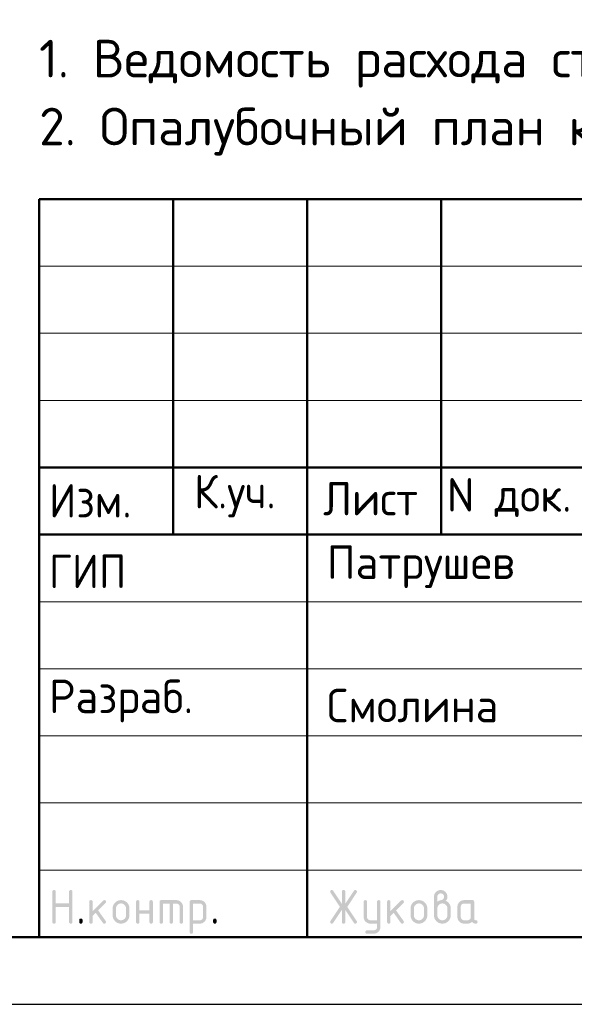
# Model space of a CAD drawing. Header units: millimetres. Extents: x 0 to 50400, y 0 to 35652.
# Tile 4 of 10: x 27426 to 32391, y 0 to 8804. Entities that reach past the tile are written whole.
import ezdxf

# ---------------------------------------------------------------- set-up
doc = ezdxf.new("R2010")
doc.units = ezdxf.units.MM
doc.layers.add('Standard', color=7, linetype='Continuous', lineweight=25)
doc.styles.add('ISOCPEUR', font='txt')

msp = doc.modelspace()

# ---------------------------------------------------------------- hatches: boundary and pattern name
at = {"layer": 'Standard', "linetype": 'Continuous', "lineweight": 25, "transparency": 33554687}
for points in [[(27718.9, 736.5), (27718.9, 1006.5), (27718.9, 1008.4), (27719.1, 1010.1), (27719.4, 1011.7), (27719.8, 1013.1), (27720.3, 1014.5), (27721, 1015.7), (27721.7, 1016.9), (27722.7, 1017.8), (27723.6, 1018.7), (27724.8, 1019.4), (27725.9, 1020.1), (27727.4, 1020.6), (27728.8, 1021.1), (27730.4, 1021.3), (27732, 1021.5), (27733.9, 1021.5), (27735.8, 1021.5), (27737.4, 1021.3), (27739.1, 1021.1), (27740.5, 1020.6), (27741.9, 1020.1), (27743.1, 1019.4), (27744.3, 1018.7), (27745.2, 1017.8), (27746.1, 1016.9), (27746.8, 1015.7), (27747.5, 1014.5), (27748, 1013.1), (27748.5, 1011.7), (27748.7, 1010.1), (27749, 1008.4), (27749, 1006.6), (27749, 901.6), (27868.6, 901.6), (27868.6, 1006.6), (27868.6, 1008.4), (27868.9, 1010.1), (27869.1, 1011.7), (27869.6, 1013.1), (27870, 1014.5), (27870.7, 1015.7), (27871.4, 1016.9), (27872.4, 1017.8), (27873.3, 1018.7), (27874.5, 1019.4), (27875.7, 1020.1), (27877.1, 1020.6), (27878.5, 1021.1), (27880.1, 1021.3), (27881.8, 1021.5), (27883.6, 1021.5), (27885.5, 1021.5), (27887.2, 1021.3), (27888.8, 1021.1), (27890.2, 1020.6), (27891.6, 1020.1), (27892.8, 1019.4), (27894, 1018.7), (27894.9, 1017.8), (27895.9, 1016.9), (27896.6, 1015.7), (27897.3, 1014.5), (27897.7, 1013.1), (27898.2, 1011.7), (27898.4, 1010.1), (27898.7, 1008.4), (27898.7, 1006.5), (27898.7, 736.5), (27898.7, 734.7), (27898.4, 733), (27898.2, 731.4), (27897.7, 730), (27897.3, 728.6), (27896.6, 727.4), (27895.9, 726.2), (27894.9, 725.3), (27894, 724.4), (27892.8, 723.7), (27891.6, 723), (27890.2, 722.5), (27888.8, 722), (27887.2, 721.8), (27885.5, 721.5), (27883.6, 721.5), (27881.8, 721.5), (27880.1, 721.8), (27878.5, 722), (27877.1, 722.5), (27875.7, 723), (27874.5, 723.7), (27873.3, 724.4), (27872.4, 725.3), (27871.4, 726.2), (27870.7, 727.4), (27870, 728.6), (27869.6, 730), (27869.1, 731.4), (27868.9, 733), (27868.6, 734.7), (27868.6, 736.5), (27868.6, 871.5), (27749, 871.5), (27749, 736.5), (27749, 734.7), (27748.7, 733), (27748.5, 731.4), (27748, 730), (27747.5, 728.6), (27746.8, 727.4), (27746.1, 726.2), (27745.2, 725.3), (27744.3, 724.4), (27743.1, 723.7), (27741.9, 723), (27740.5, 722.5), (27739.1, 722), (27737.4, 721.8), (27735.8, 721.5), (27733.9, 721.5), (27732, 721.5), (27730.4, 721.8), (27728.8, 722), (27727.4, 722.5), (27725.9, 723), (27724.8, 723.7), (27723.6, 724.4), (27722.7, 725.3), (27721.7, 726.2), (27721, 727.4), (27720.3, 728.6), (27719.8, 730), (27719.4, 731.4), (27719.1, 733), (27718.9, 734.7)], [(30310.2, 844.4), (30232.8, 728.1), (30231.7, 726.5), (30230.4, 725.2), (30229, 724), (30227.4, 723.2), (30225.8, 722.4), (30224, 721.9), (30222.1, 721.5), (30220, 721.5), (30218.2, 721.5), (30216.6, 721.8), (30215, 722), (30213.6, 722.5), (30212.2, 723), (30211, 723.8), (30209.9, 724.5), (30209, 725.5), (30208, 726.4), (30207.4, 727.7), (30206.7, 728.9), (30206.2, 730.4), (30205.7, 731.8), (30205.5, 733.5), (30205.3, 735.2), (30205.3, 737.2), (30205.3, 739.1), (30205.9, 741.1), (30206.5, 743), (30207.8, 744.9), (30292.1, 871.4), (30207.8, 997.9), (30206.5, 999.9), (30205.9, 1001.8), (30205.3, 1003.8), (30205.3, 1005.9), (30205.3, 1007.8), (30205.5, 1009.5), (30205.7, 1011.3), (30206.2, 1012.7), (30206.7, 1014.2), (30207.4, 1015.4), (30208.1, 1016.6), (30209, 1017.6), (30210, 1018.6), (30211.1, 1019.3), (30212.3, 1020.1), (30213.7, 1020.6), (30215.1, 1021), (30216.8, 1021.3), (30218.4, 1021.5), (30220.3, 1021.5), (30222.3, 1021.5), (30224, 1021.1), (30225.8, 1020.7), (30227.4, 1019.8), (30228.9, 1019), (30230.3, 1017.7), (30231.6, 1016.4), (30232.8, 1014.7), (30310.2, 898.7), (30310.2, 1006.5), (30310.2, 1008.4), (30310.5, 1010.1), (30310.7, 1011.7), (30311.2, 1013.1), (30311.7, 1014.5), (30312.4, 1015.7), (30313.1, 1016.9), (30314, 1017.8), (30314.9, 1018.7), (30316.1, 1019.4), (30317.3, 1020.1), (30318.7, 1020.6), (30320.1, 1021.1), (30321.8, 1021.3), (30323.4, 1021.5), (30325.3, 1021.5), (30327.2, 1021.5), (30328.8, 1021.3), (30330.4, 1021.1), (30331.8, 1020.6), (30333.3, 1020.1), (30334.4, 1019.4), (30335.6, 1018.7), (30336.5, 1017.8), (30337.5, 1016.9), (30338.2, 1015.7), (30338.9, 1014.5), (30339.4, 1013.1), (30339.8, 1011.7), (30340.1, 1010.1), (30340.3, 1008.4), (30340.3, 1006.5), (30340.3, 898.7), (30417.8, 1014.7), (30418.9, 1016.4), (30420.3, 1017.7), (30421.6, 1019), (30423.2, 1019.8), (30424.8, 1020.7), (30426.6, 1021.1), (30428.5, 1021.5), (30430.5, 1021.5), (30432, 1021.5), (30433.4, 1021.3), (30434.9, 1021), (30436.2, 1020.4), (30437.5, 1019.8), (30438.7, 1019), (30439.9, 1018.1), (30441, 1017), (30442, 1015.9), (30442.8, 1014.6), (30443.6, 1013.4), (30444.2, 1012.1), (30444.7, 1010.7), (30445, 1009.3), (30445.3, 1007.9), (30445.3, 1006.3), (30445.3, 1004.1), (30444.6, 1002), (30444, 999.9), (30442.8, 997.9), (30358.5, 871.4), (30442.8, 744.9), (30444, 743), (30444.6, 741), (30445.3, 738.9), (30445.3, 736.8), (30445.3, 735.2), (30445, 733.8), (30444.7, 732.4), (30444.2, 731), (30443.7, 729.7), (30442.9, 728.5), (30442.1, 727.2), (30441.1, 726.1), (30440, 724.9), (30438.8, 724.1), (30437.7, 723.3), (30436.4, 722.7), (30435.1, 722.1), (30433.7, 721.8), (30432.3, 721.5), (30430.7, 721.5), (30428.6, 721.5), (30426.7, 721.9), (30424.8, 722.4), (30423.2, 723.2), (30421.6, 724), (30420.2, 725.2), (30418.9, 726.5), (30417.8, 728.1), (30340.3, 844.4), (30340.3, 736.5), (30340.3, 734.7), (30340.1, 733), (30339.8, 731.4), (30339.4, 730), (30338.9, 728.6), (30338.2, 727.4), (30337.5, 726.2), (30336.5, 725.3), (30335.6, 724.4), (30334.4, 723.7), (30333.3, 723), (30331.8, 722.5), (30330.4, 722), (30328.8, 721.8), (30327.2, 721.5), (30325.3, 721.5), (30323.4, 721.5), (30321.8, 721.8), (30320.1, 722), (30318.7, 722.5), (30317.3, 723), (30316.1, 723.7), (30314.9, 724.4), (30314, 725.3), (30313.1, 726.2), (30312.4, 727.4), (30311.7, 728.6), (30311.2, 730), (30310.7, 731.4), (30310.5, 733), (30310.2, 734.7), (30310.2, 736.5)], [(28078.7, 832.8), (28173, 927.1), (28174.1, 928.1), (28175.3, 929), (28176.5, 929.8), (28177.9, 930.3), (28179.2, 930.8), (28180.6, 931.1), (28182.1, 931.4), (28183.7, 931.4), (28185.6, 931.4), (28187.2, 931.1), (28188.9, 930.9), (28190.3, 930.4), (28191.7, 930), (28192.8, 929.3), (28194, 928.6), (28195, 927.6), (28195.9, 926.7), (28196.6, 925.5), (28197.3, 924.3), (28197.8, 922.9), (28198.2, 921.5), (28198.5, 919.9), (28198.7, 918.3), (28198.7, 916.4), (28198.7, 914.9), (28198.4, 913.5), (28198.1, 912.1), (28197.6, 910.8), (28197, 909.5), (28196.1, 908.3), (28195.3, 907.1), (28194.1, 905.9), (28128.3, 840.1), (28195.7, 745.2), (28197.2, 743.1), (28198, 740.9), (28198.7, 738.7), (28198.7, 736.3), (28198.7, 734.5), (28198.5, 732.8), (28198.2, 731.2), (28197.8, 729.9), (28197.3, 728.5), (28196.6, 727.3), (28195.9, 726.2), (28195, 725.2), (28194, 724.3), (28192.8, 723.6), (28191.7, 722.9), (28190.3, 722.5), (28188.9, 722), (28187.2, 721.8), (28185.6, 721.5), (28183.7, 721.5), (28181.7, 721.5), (28179.9, 721.9), (28178.2, 722.3), (28176.6, 723.1), (28175, 723.9), (28173.7, 725.1), (28172.3, 726.3), (28171.2, 727.9), (28106.7, 818.6), (28078.7, 790.6), (28078.7, 736.5), (28078.7, 734.7), (28078.5, 733), (28078.3, 731.4), (28077.8, 730), (28077.3, 728.6), (28076.6, 727.4), (28075.9, 726.2), (28075, 725.3), (28074, 724.4), (28072.9, 723.7), (28071.7, 723), (28070.3, 722.5), (28068.9, 722), (28067.2, 721.8), (28065.6, 721.5), (28063.7, 721.5), (28061.8, 721.5), (28060.2, 721.8), (28058.5, 722), (28057.1, 722.5), (28055.7, 723), (28054.5, 723.7), (28053.4, 724.4), (28052.4, 725.3), (28051.5, 726.2), (28050.8, 727.4), (28050.1, 728.6), (28049.6, 730), (28049.2, 731.4), (28048.9, 733), (28048.7, 734.7), (28048.7, 736.5), (28048.7, 916.4), (28048.7, 918.3), (28048.9, 919.9), (28049.2, 921.5), (28049.6, 922.9), (28050.1, 924.3), (28050.8, 925.5), (28051.5, 926.7), (28052.4, 927.6), (28053.4, 928.6), (28054.5, 929.3), (28055.7, 930), (28057.1, 930.4), (28058.5, 930.9), (28060.2, 931.1), (28061.8, 931.4), (28063.7, 931.4), (28065.6, 931.4), (28067.2, 931.1), (28068.9, 930.9), (28070.3, 930.4), (28071.7, 930), (28072.9, 929.3), (28074, 928.6), (28075, 927.6), (28075.9, 926.7), (28076.6, 925.5), (28077.3, 924.3), (28077.8, 922.9), (28078.3, 921.5), (28078.5, 919.9), (28078.7, 918.3), (28078.7, 916.4)], [(28498.4, 811.4), (28498.4, 736.5), (28498.4, 734.7), (28498.2, 733), (28497.9, 731.4), (28497.5, 730), (28497, 728.6), (28496.3, 727.4), (28495.6, 726.2), (28494.6, 725.3), (28493.7, 724.4), (28492.5, 723.6), (28491.4, 723), (28489.9, 722.5), (28488.5, 722), (28486.9, 721.8), (28485.2, 721.5), (28483.4, 721.5), (28481.5, 721.5), (28479.8, 721.8), (28478.2, 722), (28476.8, 722.5), (28475.4, 723), (28474.2, 723.7), (28473, 724.4), (28472.1, 725.3), (28471.2, 726.2), (28470.5, 727.4), (28469.8, 728.6), (28469.3, 730), (28468.8, 731.4), (28468.6, 733), (28468.3, 734.7), (28468.3, 736.5), (28468.3, 916.4), (28468.3, 918.3), (28468.6, 919.9), (28468.8, 921.5), (28469.3, 922.9), (28469.8, 924.3), (28470.5, 925.5), (28471.2, 926.7), (28472.1, 927.6), (28473, 928.6), (28474.2, 929.3), (28475.4, 930), (28476.8, 930.4), (28478.2, 930.9), (28479.8, 931.1), (28481.5, 931.4), (28483.4, 931.4), (28485.2, 931.4), (28486.9, 931.1), (28488.5, 930.9), (28489.9, 930.4), (28491.4, 930), (28492.5, 929.3), (28493.7, 928.6), (28494.6, 927.6), (28495.6, 926.7), (28496.3, 925.5), (28497, 924.4), (28497.5, 923), (28497.9, 921.5), (28498.2, 919.9), (28498.4, 918.3), (28498.4, 916.4), (28498.4, 841.5), (28588, 841.5), (28588, 916.4), (28588, 918.3), (28588.2, 919.9), (28588.5, 921.5), (28589, 923), (28589.4, 924.4), (28590.1, 925.5), (28590.8, 926.7), (28591.8, 927.6), (28592.7, 928.6), (28593.9, 929.3), (28595.1, 930), (28596.5, 930.4), (28597.9, 930.9), (28599.5, 931.1), (28601.2, 931.4), (28603, 931.4), (28604.9, 931.4), (28606.6, 931.1), (28608.2, 930.9), (28609.6, 930.4), (28611, 930), (28612.2, 929.3), (28613.4, 928.6), (28614.3, 927.6), (28615.2, 926.7), (28615.9, 925.5), (28616.7, 924.3), (28617.1, 922.9), (28617.6, 921.5), (28617.8, 919.9), (28618.1, 918.3), (28618.1, 916.4), (28618.1, 736.5), (28618.1, 734.7), (28617.8, 733), (28617.6, 731.4), (28617.1, 730), (28616.7, 728.6), (28615.9, 727.4), (28615.2, 726.2), (28614.3, 725.3), (28613.4, 724.4), (28612.2, 723.7), (28611, 723), (28609.6, 722.5), (28608.2, 722), (28606.6, 721.8), (28604.9, 721.5), (28603, 721.5), (28601.2, 721.5), (28599.5, 721.8), (28597.9, 722), (28596.5, 722.5), (28595.1, 723), (28593.9, 723.6), (28592.7, 724.4), (28591.8, 725.3), (28590.8, 726.2), (28590.1, 727.4), (28589.4, 728.6), (28589, 730), (28588.5, 731.4), (28588.2, 733), (28588, 734.7), (28588, 736.5), (28588, 811.4)], [(28693.2, 931.4), (28828.1, 931.4), (28831.2, 931.4), (28834.2, 931.1), (28837.2, 930.8), (28840.1, 930.3), (28843, 929.7), (28845.7, 928.9), (28848.5, 928.1), (28851.2, 927), (28853.8, 925.9), (28856.4, 924.5), (28858.9, 923.2), (28861.3, 921.5), (28863.7, 919.9), (28866, 918), (28868.3, 916.1), (28870.5, 913.9), (28872.7, 911.7), (28874.6, 909.4), (28876.5, 907.1), (28878.2, 904.7), (28879.8, 902.3), (28881.2, 899.7), (28882.5, 897.2), (28883.6, 894.5), (28884.7, 891.9), (28885.5, 889.1), (28886.4, 886.3), (28886.9, 883.4), (28887.5, 880.6), (28887.7, 877.6), (28888, 874.5), (28888, 871.4), (28888, 736.5), (28888, 734.7), (28887.8, 733), (28887.5, 731.4), (28887.1, 730), (28886.6, 728.6), (28885.9, 727.4), (28885.2, 726.2), (28884.3, 725.3), (28883.3, 724.4), (28882.1, 723.7), (28881, 723), (28879.6, 722.5), (28878.1, 722), (28876.5, 721.8), (28874.9, 721.5), (28873, 721.5), (28871.1, 721.5), (28869.5, 721.8), (28867.8, 722), (28866.4, 722.5), (28865, 723), (28863.8, 723.6), (28862.7, 724.4), (28861.7, 725.3), (28860.8, 726.2), (28860.1, 727.4), (28859.4, 728.6), (28858.9, 730), (28858.4, 731.4), (28858.2, 733), (28857.9, 734.7), (28857.9, 736.5), (28857.9, 871.4), (28857.9, 874.5), (28857.4, 877.5), (28856.9, 880.4), (28855.8, 883.1), (28854.7, 885.7), (28853.1, 888.1), (28851.5, 890.5), (28849.3, 892.7), (28847.2, 894.8), (28844.8, 896.5), (28842.4, 898.1), (28839.7, 899.2), (28837.1, 900.2), (28834.1, 900.8), (28831.2, 901.3), (28828, 901.3), (28798.1, 901.3), (28798.1, 736.5), (28798.1, 734.7), (28797.9, 733), (28797.6, 731.4), (28797.2, 730), (28796.7, 728.6), (28796, 727.4), (28795.3, 726.2), (28794.4, 725.3), (28793.4, 724.4), (28792.3, 723.6), (28791.1, 723), (28789.7, 722.5), (28788.3, 722), (28786.6, 721.8), (28785, 721.5), (28783.1, 721.5), (28781.2, 721.5), (28779.6, 721.8), (28777.9, 722), (28776.5, 722.5), (28775.1, 723), (28773.9, 723.6), (28772.8, 724.4), (28771.8, 725.3), (28770.9, 726.2), (28770.2, 727.4), (28769.5, 728.6), (28769, 730), (28768.5, 731.4), (28768.3, 733), (28768.1, 734.7), (28768.1, 736.5), (28768.1, 901.3), (28708.2, 901.3), (28708.2, 736.5), (28708.2, 734.7), (28708, 733), (28707.8, 731.4), (28707.3, 730), (28706.8, 728.6), (28706.1, 727.4), (28705.4, 726.2), (28704.5, 725.3), (28703.5, 724.4), (28702.4, 723.6), (28701.2, 723), (28699.8, 722.5), (28698.4, 722), (28696.7, 721.8), (28695.1, 721.5), (28693.2, 721.5), (28691.3, 721.5), (28689.7, 721.8), (28688, 722), (28686.6, 722.5), (28685.2, 723), (28684, 723.7), (28682.9, 724.4), (28681.9, 725.3), (28681, 726.2), (28680.3, 727.4), (28679.6, 728.6), (28679.1, 730), (28678.7, 731.4), (28678.4, 733), (28678.2, 734.7), (28678.2, 736.5), (28678.2, 916.4), (28678.2, 918.3), (28678.4, 919.9), (28678.6, 921.5), (28679.1, 922.9), (28679.6, 924.3), (28680.3, 925.5), (28681, 926.7), (28681.9, 927.6), (28682.9, 928.6), (28684, 929.3), (28685.2, 930), (28686.6, 930.4), (28688, 930.9), (28689.6, 931.1), (28691.3, 931.4)], [(30625, 691.2), (30625, 721.5), (30565.2, 721.5), (30562, 721.5), (30559, 721.8), (30556, 722.1), (30553.1, 722.6), (30550.2, 723.2), (30547.4, 724), (30544.6, 724.8), (30542, 725.9), (30539.3, 727), (30536.8, 728.4), (30534.2, 729.7), (30531.8, 731.4), (30529.4, 733), (30527.1, 734.9), (30524.8, 736.8), (30522.7, 739), (30520.5, 741.2), (30518.6, 743.5), (30516.7, 745.8), (30515.1, 748.2), (30513.5, 750.7), (30512.1, 753.2), (30510.7, 755.7), (30509.7, 758.4), (30508.6, 761), (30507.8, 763.8), (30507, 766.6), (30506.4, 769.5), (30505.9, 772.4), (30505.6, 775.4), (30505.3, 778.4), (30505.3, 781.5), (30505.3, 916.4), (30505.3, 918.3), (30505.6, 919.9), (30505.8, 921.5), (30506.3, 922.9), (30506.7, 924.3), (30507.4, 925.5), (30508.1, 926.7), (30509.1, 927.6), (30510, 928.6), (30511.2, 929.3), (30512.4, 930), (30513.8, 930.4), (30515.2, 930.9), (30516.8, 931.1), (30518.5, 931.4), (30520.4, 931.4), (30522.2, 931.4), (30523.9, 931.1), (30525.5, 930.9), (30526.9, 930.4), (30528.3, 930), (30529.5, 929.3), (30530.7, 928.6), (30531.6, 927.6), (30532.6, 926.7), (30533.3, 925.5), (30534, 924.4), (30534.4, 923), (30534.9, 921.5), (30535.2, 919.9), (30535.4, 918.3), (30535.4, 916.4), (30535.4, 781.6), (30535.4, 778.5), (30535.9, 775.6), (30536.5, 772.8), (30537.6, 770.2), (30538.7, 767.5), (30540.4, 765.1), (30542, 762.7), (30544.2, 760.4), (30546.4, 758.2), (30548.8, 756.6), (30551.2, 754.9), (30553.9, 753.8), (30556.5, 752.7), (30559.4, 752.2), (30562.2, 751.6), (30565.3, 751.6), (30625, 751.6), (30625, 916.4), (30625, 918.3), (30625.2, 919.9), (30625.5, 921.5), (30625.9, 923), (30626.4, 924.4), (30627.1, 925.5), (30627.8, 926.7), (30628.7, 927.6), (30629.7, 928.6), (30630.9, 929.3), (30632, 930), (30633.4, 930.4), (30634.9, 930.9), (30636.5, 931.1), (30638.1, 931.4), (30640, 931.4), (30641.9, 931.4), (30643.5, 931.1), (30645.2, 930.9), (30646.6, 930.4), (30648, 930), (30649.2, 929.3), (30650.4, 928.6), (30651.3, 927.6), (30652.2, 926.7), (30652.9, 925.5), (30653.6, 924.3), (30654.1, 923), (30654.6, 921.5), (30654.8, 919.9), (30655, 918.3), (30655, 916.4), (30655, 691.6), (30655, 688.5), (30654.8, 685.5), (30654.5, 682.5), (30654, 679.6), (30653.4, 676.7), (30652.6, 673.9), (30651.8, 671.2), (30650.8, 668.5), (30649.7, 665.8), (30648.4, 663.3), (30647, 660.8), (30645.4, 658.4), (30643.8, 655.9), (30642, 653.6), (30640.1, 651.3), (30637.9, 649.1), (30635.8, 646.9), (30633.5, 645), (30631.3, 643.1), (30628.9, 641.5), (30626.5, 639.9), (30624, 638.5), (30621.5, 637.1), (30618.9, 636), (30616.2, 634.9), (30613.5, 634.1), (30610.7, 633.3), (30607.9, 632.8), (30605, 632.2), (30602, 631.9), (30599, 631.7), (30595.9, 631.7), (30535.4, 631.7), (30533.5, 631.7), (30531.9, 631.9), (30530.2, 632.1), (30528.8, 632.6), (30527.4, 633.1), (30526.2, 633.8), (30525.1, 634.5), (30524.1, 635.4), (30523.2, 636.4), (30522.5, 637.5), (30521.8, 638.7), (30521.3, 640.1), (30520.9, 641.5), (30520.6, 643.2), (30520.4, 644.8), (30520.4, 646.7), (30520.4, 648.2), (30520.7, 649.6), (30521, 650.9), (30521.5, 652.3), (30522.1, 653.6), (30522.9, 654.8), (30523.8, 656), (30524.9, 657.2), (30526.1, 658.3), (30527.3, 659.2), (30528.5, 660), (30529.8, 660.6), (30531.1, 661.1), (30532.5, 661.4), (30533.9, 661.7), (30535.4, 661.7), (30595.1, 661.7), (30598.3, 661.7), (30601.2, 662.2), (30604.1, 662.8), (30606.8, 663.8), (30609.4, 664.9), (30611.8, 666.4), (30614.2, 668), (30616.4, 670.1), (30618.5, 672.2), (30620.2, 674.6), (30621.8, 676.9), (30622.8, 679.6), (30623.9, 682.2), (30624.5, 685.1), (30625, 688)], [(30745.2, 832.8), (30839.5, 927.1), (30840.6, 928.1), (30841.8, 929), (30843, 929.8), (30844.3, 930.3), (30845.7, 930.8), (30847.1, 931.1), (30848.6, 931.4), (30850.2, 931.4), (30852.1, 931.4), (30853.7, 931.1), (30855.3, 930.9), (30856.7, 930.4), (30858.2, 930), (30859.3, 929.3), (30860.5, 928.6), (30861.4, 927.6), (30862.4, 926.7), (30863.1, 925.5), (30863.8, 924.3), (30864.2, 922.9), (30864.7, 921.5), (30864.9, 919.9), (30865.2, 918.3), (30865.2, 916.4), (30865.2, 914.9), (30864.9, 913.5), (30864.6, 912.1), (30864, 910.8), (30863.5, 909.5), (30862.6, 908.3), (30861.8, 907.1), (30860.6, 905.9), (30794.8, 840.1), (30862.2, 745.2), (30863.7, 743.1), (30864.4, 740.9), (30865.2, 738.7), (30865.2, 736.3), (30865.2, 734.5), (30864.9, 732.8), (30864.7, 731.2), (30864.2, 729.9), (30863.8, 728.5), (30863.1, 727.3), (30862.4, 726.2), (30861.4, 725.2), (30860.5, 724.3), (30859.3, 723.6), (30858.2, 722.9), (30856.7, 722.5), (30855.3, 722), (30853.7, 721.8), (30852.1, 721.5), (30850.2, 721.5), (30848.2, 721.5), (30846.4, 721.9), (30844.7, 722.3), (30843.1, 723.1), (30841.5, 723.9), (30840.2, 725.1), (30838.8, 726.3), (30837.7, 727.9), (30773.2, 818.6), (30745.2, 790.6), (30745.2, 736.5), (30745.2, 734.7), (30745, 733), (30744.7, 731.4), (30744.3, 730), (30743.8, 728.6), (30743.1, 727.4), (30742.4, 726.2), (30741.5, 725.3), (30740.5, 724.4), (30739.4, 723.7), (30738.2, 723), (30736.8, 722.5), (30735.4, 722), (30733.7, 721.8), (30732.1, 721.5), (30730.2, 721.5), (30728.3, 721.5), (30726.7, 721.8), (30725, 722), (30723.6, 722.5), (30722.2, 723), (30721, 723.7), (30719.9, 724.4), (30718.9, 725.3), (30718, 726.2), (30717.3, 727.4), (30716.6, 728.6), (30716.1, 730), (30715.6, 731.4), (30715.4, 733), (30715.2, 734.7), (30715.2, 736.5), (30715.2, 916.4), (30715.2, 918.3), (30715.4, 919.9), (30715.6, 921.5), (30716.1, 922.9), (30716.6, 924.3), (30717.3, 925.5), (30718, 926.7), (30718.9, 927.6), (30719.9, 928.6), (30721, 929.3), (30722.2, 930), (30723.6, 930.4), (30725, 930.9), (30726.7, 931.1), (30728.3, 931.4), (30730.2, 931.4), (30732.1, 931.4), (30733.7, 931.1), (30735.4, 930.9), (30736.8, 930.4), (30738.2, 930), (30739.4, 929.3), (30740.5, 928.6), (30741.5, 927.6), (30742.4, 926.7), (30743.1, 925.5), (30743.8, 924.3), (30744.3, 922.9), (30744.7, 921.5), (30745, 919.9), (30745.2, 918.3), (30745.2, 916.4)], [(27958.8, 751.6), (27958.8, 753.5), (27959, 755.1), (27959.3, 756.8), (27959.7, 758.2), (27960.2, 759.6), (27960.9, 760.8), (27961.6, 761.9), (27962.5, 762.9), (27963.5, 763.8), (27964.7, 764.5), (27965.8, 765.2), (27967.2, 765.7), (27968.6, 766.2), (27970.3, 766.4), (27971.9, 766.6), (27973.8, 766.6), (27975.7, 766.6), (27977.3, 766.4), (27979, 766.2), (27980.4, 765.7), (27981.8, 765.2), (27983, 764.5), (27984.1, 763.8), (27985.1, 762.9), (27986, 761.9), (27986.7, 760.8), (27987.4, 759.6), (27987.9, 758.2), (27988.4, 756.8), (27988.6, 755.1), (27988.8, 753.5), (27988.8, 751.6), (27988.8, 736.6), (27988.8, 734.7), (27988.6, 733), (27988.4, 731.4), (27987.9, 730), (27987.4, 728.6), (27986.7, 727.4), (27986, 726.2), (27985.1, 725.3), (27984.1, 724.4), (27983, 723.7), (27981.8, 723), (27980.4, 722.5), (27979, 722), (27977.3, 721.8), (27975.7, 721.5), (27973.8, 721.5), (27971.9, 721.5), (27970.3, 721.8), (27968.6, 722), (27967.2, 722.5), (27965.8, 723), (27964.7, 723.7), (27963.5, 724.4), (27962.5, 725.3), (27961.6, 726.2), (27960.9, 727.4), (27960.2, 728.6), (27959.7, 730), (27959.3, 731.4), (27959, 733), (27958.8, 734.7), (27958.8, 736.6)], [(29158, 751.6), (29158, 753.5), (29158.2, 755.1), (29158.4, 756.8), (29158.9, 758.2), (29159.4, 759.6), (29160.1, 760.8), (29160.8, 761.9), (29161.7, 762.9), (29162.6, 763.8), (29163.8, 764.5), (29165, 765.2), (29166.4, 765.7), (29167.8, 766.2), (29169.5, 766.4), (29171.1, 766.6), (29173, 766.6), (29174.9, 766.6), (29176.5, 766.4), (29178.1, 766.2), (29179.6, 765.7), (29181, 765.2), (29182.1, 764.5), (29183.3, 763.8), (29184.3, 762.9), (29185.2, 761.9), (29185.9, 760.8), (29186.6, 759.6), (29187.1, 758.2), (29187.5, 756.8), (29187.8, 755.1), (29188, 753.5), (29188, 751.6), (29188, 736.6), (29188, 734.7), (29187.8, 733), (29187.5, 731.4), (29187.1, 730), (29186.6, 728.6), (29185.9, 727.4), (29185.2, 726.2), (29184.3, 725.3), (29183.3, 724.4), (29182.1, 723.7), (29181, 723), (29179.6, 722.5), (29178.1, 722), (29176.5, 721.8), (29174.9, 721.5), (29173, 721.5), (29171.1, 721.5), (29169.5, 721.8), (29167.8, 722), (29166.4, 722.5), (29165, 723), (29163.8, 723.7), (29162.6, 724.4), (29161.7, 725.3), (29160.8, 726.2), (29160.1, 727.4), (29159.4, 728.6), (29158.9, 730), (29158.4, 731.4), (29158.2, 733), (29158, 734.7), (29158, 736.6)]]:
    msp.add_hatch(color=7, dxfattribs=at).paths.add_polyline_path(points, flags=16)
h = msp.add_hatch(color=7, dxfattribs=at)
h.paths.add_polyline_path([(31164.9, 916.5), (31169.6, 920.2), (31174.2, 923), (31178.8, 925.9), (31183.2, 927.7), (31187.5, 929.6), (31191.7, 930.5), (31195.9, 931.5), (31199.9, 931.5), (31202.2, 931.5), (31204.4, 932.1), (31206.7, 932.8), (31208.8, 934.1), (31211, 935.4), (31213.1, 937.4), (31215.1, 939.3), (31217.1, 941.9), (31219.1, 944.4), (31220.5, 946.8), (31222, 949.3), (31222.9, 951.7), (31223.9, 954.1), (31224.4, 956.6), (31224.9, 959), (31224.9, 961.5), (31224.9, 964.6), (31224.3, 967.6), (31223.8, 970.5), (31222.7, 973.2), (31221.6, 975.8), (31220, 978.2), (31218.4, 980.7), (31216.2, 982.8), (31214.1, 985), (31211.7, 986.6), (31209.2, 988.2), (31206.6, 989.3), (31203.9, 990.4), (31201, 990.9), (31198.1, 991.5), (31194.9, 991.5), (31191.8, 991.5), (31188.9, 990.9), (31186, 990.4), (31183.3, 989.3), (31180.7, 988.2), (31178.2, 986.5), (31175.8, 984.9), (31173.6, 982.7), (31171.4, 980.5), (31169.8, 978.1), (31168.2, 975.7), (31167.1, 973), (31166, 970.4), (31165.4, 967.5), (31164.9, 964.6), (31164.9, 961.5)])
h.paths.add_polyline_path([(31239.6, 925.4), (31244.8, 923.3), (31249.4, 920.4), (31254.1, 917.7), (31258.2, 914.2), (31262.2, 910.8), (31265.8, 906.7), (31269.4, 902.6), (31272.4, 897.9), (31275.4, 893.2), (31277.7, 888.3), (31280, 883.3), (31281.5, 878.1), (31283, 873), (31283.8, 867.6), (31284.5, 862.2), (31284.5, 856.5), (31284.5, 796.5), (31284.5, 792.6), (31284.2, 788.9), (31283.9, 785.1), (31283.2, 781.5), (31282.5, 777.8), (31281.5, 774.4), (31280.4, 770.9), (31279.1, 767.6), (31277.7, 764.2), (31276, 761.1), (31274.3, 757.9), (31272.2, 754.9), (31270.2, 751.8), (31267.8, 749), (31265.4, 746.1), (31262.7, 743.4), (31259.9, 740.6), (31257, 738.2), (31254.2, 735.9), (31251.1, 733.8), (31248.1, 731.8), (31244.9, 730.1), (31241.8, 728.4), (31238.5, 727), (31235.2, 725.6), (31231.7, 724.6), (31228.2, 723.6), (31224.7, 722.9), (31221, 722.2), (31217.3, 721.9), (31213.6, 721.5), (31209.7, 721.5), (31205.8, 721.5), (31202, 721.9), (31198.2, 722.2), (31194.6, 722.9), (31191, 723.6), (31187.6, 724.6), (31184.1, 725.7), (31180.8, 727), (31177.4, 728.4), (31174.3, 730.1), (31171.1, 731.8), (31168.1, 733.9), (31165.1, 735.9), (31162.2, 738.3), (31159.3, 740.7), (31156.6, 743.5), (31153.9, 746.2), (31151.5, 749.1), (31149.1, 752), (31147.1, 755), (31145, 758), (31143.3, 761.2), (31141.6, 764.4), (31140.3, 767.7), (31138.9, 771), (31137.9, 774.5), (31136.9, 777.9), (31136.2, 781.6), (31135.5, 785.2), (31135.2, 788.9), (31134.8, 792.6), (31134.8, 796.5), (31134.8, 961.5), (31134.8, 964.7), (31135.1, 967.7), (31135.4, 970.8), (31135.9, 973.7), (31136.5, 976.6), (31137.3, 979.4), (31138.1, 982.1), (31139.2, 984.8), (31140.3, 987.5), (31141.6, 990), (31143, 992.5), (31144.6, 995), (31146.3, 997.4), (31148.2, 999.7), (31150.1, 1002), (31152.3, 1004.2), (31154.5, 1006.3), (31156.8, 1008.2), (31159.1, 1010.1), (31161.5, 1011.8), (31163.9, 1013.4), (31166.4, 1014.7), (31169, 1016.1), (31171.6, 1017.2), (31174.3, 1018.3), (31177, 1019.1), (31179.8, 1019.9), (31182.7, 1020.5), (31185.5, 1021), (31188.5, 1021.3), (31191.5, 1021.5), (31194.7, 1021.5), (31197.8, 1021.5), (31200.8, 1021.3), (31203.9, 1021), (31206.7, 1020.5), (31209.6, 1019.9), (31212.4, 1019.1), (31215.2, 1018.3), (31217.9, 1017.2), (31220.5, 1016.1), (31223, 1014.7), (31225.6, 1013.3), (31228, 1011.7), (31230.4, 1010.1), (31232.7, 1008.1), (31235, 1006.2), (31237.2, 1004), (31239.3, 1001.9), (31241.2, 999.6), (31243.1, 997.3), (31244.7, 994.8), (31246.4, 992.4), (31247.7, 989.9), (31249.1, 987.3), (31250.2, 984.7), (31251.2, 982), (31252.1, 979.2), (31252.9, 976.5), (31253.4, 973.6), (31254, 970.7), (31254.2, 967.7), (31254.5, 964.7), (31254.5, 961.5), (31254.5, 955.9), (31253.6, 950.8), (31252.6, 945.7), (31250.8, 941.1), (31248.9, 936.6), (31246.1, 932.7), (31243.4, 928.8)], flags=16)
h.paths.add_polyline_path([(31254.5, 796.6), (31254.5, 856.6), (31254.5, 861.2), (31253.7, 865.5), (31252.9, 869.9), (31251.2, 873.8), (31249.6, 877.8), (31247.2, 881.4), (31244.7, 885.1), (31241.5, 888.4), (31238.2, 891.7), (31234.6, 894.1), (31231, 896.6), (31227, 898.3), (31223.1, 899.9), (31218.7, 900.7), (31214.4, 901.6), (31209.7, 901.6), (31205, 901.6), (31200.7, 900.7), (31196.3, 899.9), (31192.4, 898.3), (31188.4, 896.6), (31184.8, 894.1), (31181.1, 891.7), (31177.9, 888.4), (31174.6, 885.1), (31172.2, 881.4), (31169.8, 877.8), (31168.1, 873.8), (31166.5, 869.9), (31165.7, 865.5), (31164.9, 861.2), (31164.9, 856.6), (31164.9, 796.6), (31164.9, 791.9), (31165.7, 787.5), (31166.5, 783.2), (31168.1, 779.2), (31169.8, 775.2), (31172.2, 771.6), (31174.6, 767.9), (31177.9, 764.7), (31181.1, 761.4), (31184.8, 758.9), (31188.4, 756.5), (31192.4, 754.9), (31196.3, 753.2), (31200.7, 752.4), (31205, 751.6), (31209.7, 751.6), (31214.4, 751.6), (31218.7, 752.4), (31223.1, 753.2), (31227, 754.9), (31231, 756.5), (31234.6, 759), (31238.2, 761.5), (31241.5, 764.8), (31244.7, 768.1), (31247.2, 771.7), (31249.6, 775.3), (31251.2, 779.3), (31252.9, 783.3), (31253.7, 787.6), (31254.5, 791.9)])
h = msp.add_hatch(color=7, dxfattribs=at)
h.paths.add_polyline_path([(28258.5, 796.5), (28258.5, 856.4), (28258.5, 860.3), (28258.8, 864.1), (28259.2, 867.8), (28259.9, 871.4), (28260.6, 875), (28261.6, 878.5), (28262.6, 881.9), (28264, 885.3), (28265.3, 888.6), (28267.1, 891.7), (28268.8, 894.9), (28270.8, 897.9), (28272.9, 901), (28275.3, 903.8), (28277.7, 906.7), (28280.4, 909.5), (28283.1, 912.2), (28286, 914.6), (28288.9, 917), (28291.9, 919.1), (28294.9, 921.1), (28298.1, 922.8), (28301.3, 924.5), (28304.6, 925.9), (28307.9, 927.3), (28311.4, 928.3), (28314.8, 929.3), (28318.4, 930), (28322, 930.7), (28325.7, 931), (28329.5, 931.4), (28333.4, 931.4), (28337.3, 931.4), (28341.1, 931), (28344.9, 930.7), (28348.5, 930), (28352.2, 929.3), (28355.6, 928.3), (28359.1, 927.3), (28362.4, 926), (28365.8, 924.6), (28368.9, 922.9), (28372.1, 921.2), (28375.1, 919.2), (28378.1, 917.1), (28381, 914.8), (28383.9, 912.4), (28386.6, 909.7), (28389.3, 907), (28391.6, 904.1), (28394, 901.3), (28396, 898.2), (28398.1, 895.2), (28399.8, 892), (28401.5, 888.9), (28402.8, 885.5), (28404.2, 882.2), (28405.2, 878.7), (28406.2, 875.2), (28406.9, 871.6), (28407.6, 868), (28407.9, 864.2), (28408.2, 860.4), (28408.2, 856.4), (28408.2, 796.5), (28408.2, 792.6), (28407.9, 788.9), (28407.5, 785.1), (28406.9, 781.5), (28406.2, 777.9), (28405.2, 774.4), (28404.1, 771), (28402.8, 767.7), (28401.4, 764.4), (28399.7, 761.2), (28398, 758), (28395.9, 755), (28393.9, 752), (28391.5, 749.1), (28389.1, 746.2), (28386.3, 743.5), (28383.6, 740.7), (28380.7, 738.3), (28377.8, 735.9), (28374.8, 733.9), (28371.8, 731.8), (28368.6, 730.1), (28365.5, 728.4), (28362.2, 727), (28358.8, 725.6), (28355.4, 724.6), (28351.9, 723.6), (28348.3, 722.9), (28344.7, 722.2), (28341, 721.9), (28337.3, 721.5), (28333.4, 721.5), (28329.5, 721.5), (28325.7, 721.9), (28322, 722.2), (28318.4, 722.9), (28314.8, 723.6), (28311.4, 724.6), (28307.9, 725.6), (28304.6, 727), (28301.3, 728.4), (28298.1, 730.1), (28294.9, 731.8), (28291.9, 733.9), (28288.9, 735.9), (28286, 738.3), (28283.1, 740.7), (28280.4, 743.5), (28277.7, 746.2), (28275.3, 749.1), (28272.9, 752), (28270.8, 755), (28268.8, 758), (28267.1, 761.2), (28265.3, 764.4), (28264, 767.7), (28262.6, 771), (28261.6, 774.4), (28260.6, 777.9), (28259.9, 781.5), (28259.2, 785.1), (28258.8, 788.9), (28258.5, 792.6)], flags=16)
h.paths.add_polyline_path([(28378.2, 796.6), (28378.2, 856.6), (28378.2, 861.2), (28377.4, 865.5), (28376.5, 869.9), (28374.9, 873.8), (28373.2, 877.8), (28370.8, 881.4), (28368.3, 885.1), (28365.1, 888.4), (28361.8, 891.7), (28358.1, 894.1), (28354.5, 896.6), (28350.6, 898.3), (28346.6, 899.9), (28342.3, 900.7), (28338, 901.6), (28333.4, 901.6), (28328.7, 901.6), (28324.4, 900.7), (28320.1, 899.9), (28316.2, 898.3), (28312.2, 896.6), (28308.6, 894.1), (28305, 891.7), (28301.7, 888.4), (28298.4, 885.1), (28295.9, 881.4), (28293.5, 877.8), (28291.8, 873.8), (28290.2, 869.9), (28289.4, 865.5), (28288.6, 861.2), (28288.6, 856.6), (28288.6, 796.6), (28288.6, 791.9), (28289.4, 787.5), (28290.2, 783.2), (28291.8, 779.2), (28293.4, 775.2), (28295.9, 771.6), (28298.3, 767.9), (28301.6, 764.7), (28304.8, 761.4), (28308.4, 758.9), (28312.1, 756.5), (28316, 754.9), (28320, 753.2), (28324.3, 752.4), (28328.7, 751.6), (28333.4, 751.6), (28338, 751.6), (28342.3, 752.4), (28346.6, 753.2), (28350.6, 754.9), (28354.5, 756.5), (28358.1, 759), (28361.8, 761.5), (28365.1, 764.8), (28368.3, 768.1), (28370.8, 771.7), (28373.2, 775.3), (28374.9, 779.3), (28376.5, 783.3), (28377.4, 787.6), (28378.2, 791.9)])
h = msp.add_hatch(color=7, dxfattribs=at)
h.paths.add_polyline_path([(28948.1, 916.4), (28948.1, 918.3), (28948.4, 919.9), (28948.6, 921.5), (28949.1, 923), (28949.5, 924.3), (28950.2, 925.5), (28950.9, 926.7), (28951.9, 927.6), (28952.8, 928.6), (28954, 929.3), (28955.1, 930), (28956.5, 930.4), (28957.9, 930.9), (28959.6, 931.1), (28961.2, 931.4), (28963.1, 931.4), (29038, 931.4), (29041.1, 931.4), (29044.1, 931.1), (29047.2, 930.8), (29050.1, 930.3), (29052.9, 929.8), (29055.7, 928.9), (29058.5, 928.1), (29061.2, 927), (29063.8, 925.9), (29066.4, 924.6), (29068.9, 923.2), (29071.3, 921.6), (29073.7, 920), (29076, 918.1), (29078.3, 916.2), (29080.5, 914), (29082.7, 911.8), (29084.6, 909.5), (29086.5, 907.2), (29088.1, 904.8), (29089.7, 902.4), (29091.1, 899.9), (29092.4, 897.3), (29093.5, 894.7), (29094.6, 892), (29095.4, 889.2), (29096.2, 886.5), (29096.8, 883.5), (29097.3, 880.6), (29097.6, 877.6), (29097.8, 874.6), (29097.8, 871.4), (29097.8, 781.5), (29097.8, 778.4), (29097.6, 775.4), (29097.3, 772.4), (29096.8, 769.5), (29096.2, 766.6), (29095.4, 763.8), (29094.6, 761), (29093.5, 758.4), (29092.4, 755.7), (29091.1, 753.2), (29089.7, 750.7), (29088.1, 748.2), (29086.5, 745.8), (29084.6, 743.5), (29082.7, 741.2), (29080.5, 739), (29078.3, 736.8), (29076, 734.9), (29073.8, 733), (29071.3, 731.4), (29068.9, 729.7), (29066.4, 728.4), (29063.9, 727), (29061.2, 725.9), (29058.6, 724.8), (29055.8, 724), (29053, 723.2), (29050.1, 722.6), (29047.2, 722.1), (29044.2, 721.8), (29041.1, 721.5), (29038, 721.5), (28978.2, 721.5), (28978.2, 646.6), (28978.2, 644.8), (28977.9, 643.1), (28977.7, 641.5), (28977.2, 640.1), (28976.8, 638.7), (28976.1, 637.5), (28975.4, 636.3), (28974.4, 635.4), (28973.5, 634.5), (28972.3, 633.8), (28971.1, 633.1), (28969.7, 632.6), (28968.3, 632.1), (28966.7, 631.9), (28965, 631.7), (28963.1, 631.7), (28961.3, 631.7), (28959.6, 631.9), (28958, 632.1), (28956.6, 632.6), (28955.2, 633.1), (28954, 633.8), (28952.8, 634.5), (28951.9, 635.4), (28950.9, 636.3), (28950.2, 637.5), (28949.5, 638.7), (28949.1, 640.1), (28948.6, 641.5), (28948.4, 643.1), (28948.1, 644.8), (28948.1, 646.6)], flags=16)
h.paths.add_polyline_path([(28978.2, 901.3), (28978.2, 751.6), (29037.9, 751.6), (29041, 751.6), (29043.9, 752.1), (29046.8, 752.7), (29049.4, 753.8), (29052.1, 754.9), (29054.5, 756.5), (29056.9, 758.1), (29059.1, 760.3), (29061.3, 762.5), (29062.9, 764.9), (29064.5, 767.4), (29065.6, 770), (29066.7, 772.7), (29067.2, 775.5), (29067.8, 778.4), (29067.8, 781.5), (29067.8, 871.4), (29067.8, 874.6), (29067.2, 877.5), (29066.7, 880.4), (29065.6, 883.1), (29064.6, 885.7), (29062.9, 888.1), (29061.3, 890.5), (29059.2, 892.7), (29057, 894.9), (29054.6, 896.5), (29052.2, 898.1), (29049.6, 899.2), (29046.9, 900.2), (29044, 900.8), (29041.1, 901.3), (29037.9, 901.3)])
h = msp.add_hatch(color=7, dxfattribs=at)
h.paths.add_polyline_path([(30925, 796.5), (30925, 856.4), (30925, 860.3), (30925.3, 864.1), (30925.7, 867.8), (30926.4, 871.4), (30927, 875), (30928.1, 878.5), (30929.1, 881.9), (30930.5, 885.3), (30931.8, 888.6), (30933.6, 891.7), (30935.3, 894.9), (30937.3, 897.9), (30939.4, 901), (30941.8, 903.8), (30944.2, 906.7), (30946.9, 909.5), (30949.6, 912.2), (30952.5, 914.6), (30955.4, 917), (30958.4, 919.1), (30961.4, 921.1), (30964.6, 922.8), (30967.8, 924.5), (30971.1, 925.9), (30974.4, 927.3), (30977.8, 928.3), (30981.3, 929.3), (30984.9, 930), (30988.5, 930.7), (30992.2, 931), (30996, 931.4), (30999.9, 931.4), (31003.8, 931.4), (31007.6, 931), (31011.4, 930.7), (31015, 930), (31018.6, 929.3), (31022.1, 928.3), (31025.6, 927.3), (31028.9, 926), (31032.2, 924.6), (31035.4, 922.9), (31038.6, 921.2), (31041.6, 919.2), (31044.6, 917.1), (31047.5, 914.8), (31050.3, 912.4), (31053, 909.7), (31055.8, 907), (31058.1, 904.1), (31060.5, 901.3), (31062.5, 898.2), (31064.6, 895.2), (31066.3, 892), (31068, 888.9), (31069.3, 885.5), (31070.7, 882.2), (31071.7, 878.7), (31072.7, 875.2), (31073.4, 871.6), (31074, 868), (31074.4, 864.2), (31074.7, 860.4), (31074.7, 856.4), (31074.7, 796.5), (31074.7, 792.6), (31074.4, 788.9), (31074, 785.1), (31073.3, 781.5), (31072.7, 777.9), (31071.6, 774.4), (31070.6, 771), (31069.2, 767.7), (31067.9, 764.4), (31066.2, 761.2), (31064.5, 758), (31062.4, 755), (31060.3, 752), (31058, 749.1), (31055.6, 746.2), (31052.8, 743.5), (31050.1, 740.7), (31047.2, 738.3), (31044.3, 735.9), (31041.3, 733.9), (31038.3, 731.8), (31035.1, 730.1), (31031.9, 728.4), (31028.6, 727), (31025.3, 725.6), (31021.9, 724.6), (31018.4, 723.6), (31014.8, 722.9), (31011.2, 722.2), (31007.5, 721.9), (31003.7, 721.5), (30999.9, 721.5), (30996, 721.5), (30992.2, 721.9), (30988.5, 722.2), (30984.9, 722.9), (30981.3, 723.6), (30977.8, 724.6), (30974.4, 725.6), (30971.1, 727), (30967.8, 728.4), (30964.6, 730.1), (30961.4, 731.8), (30958.4, 733.9), (30955.4, 735.9), (30952.5, 738.3), (30949.6, 740.7), (30946.9, 743.5), (30944.2, 746.2), (30941.8, 749.1), (30939.4, 752), (30937.3, 755), (30935.3, 758), (30933.6, 761.2), (30931.8, 764.4), (30930.5, 767.7), (30929.1, 771), (30928.1, 774.4), (30927, 777.9), (30926.4, 781.5), (30925.7, 785.1), (30925.3, 788.9), (30925, 792.6)], flags=16)
h.paths.add_polyline_path([(31044.7, 796.6), (31044.7, 856.6), (31044.7, 861.2), (31043.8, 865.5), (31043, 869.9), (31041.4, 873.8), (31039.7, 877.8), (31037.3, 881.4), (31034.8, 885.1), (31031.5, 888.4), (31028.3, 891.7), (31024.6, 894.1), (31021, 896.6), (31017.1, 898.3), (31013.1, 899.9), (31008.8, 900.7), (31004.5, 901.6), (30999.9, 901.6), (30995.2, 901.6), (30990.9, 900.7), (30986.6, 899.9), (30982.7, 898.3), (30978.7, 896.6), (30975.1, 894.1), (30971.5, 891.7), (30968.2, 888.4), (30964.9, 885.1), (30962.4, 881.4), (30960, 877.8), (30958.3, 873.8), (30956.7, 869.9), (30955.9, 865.5), (30955, 861.2), (30955, 856.6), (30955, 796.6), (30955, 791.9), (30955.9, 787.5), (30956.7, 783.2), (30958.3, 779.2), (30959.9, 775.2), (30962.4, 771.6), (30964.8, 767.9), (30968.1, 764.7), (30971.3, 761.4), (30974.9, 758.9), (30978.5, 756.5), (30982.5, 754.9), (30986.5, 753.2), (30990.8, 752.4), (30995.2, 751.6), (30999.9, 751.6), (31004.5, 751.6), (31008.8, 752.4), (31013.1, 753.2), (31017.1, 754.9), (31021, 756.5), (31024.6, 759), (31028.3, 761.5), (31031.5, 764.8), (31034.8, 768.1), (31037.3, 771.7), (31039.7, 775.3), (31041.4, 779.3), (31043, 783.3), (31043.8, 787.6), (31044.7, 791.9)])
h = msp.add_hatch(color=7, dxfattribs=at)
h.paths.add_polyline_path([(31464.3, 901.3), (31404.6, 901.3), (31401.5, 901.3), (31398.6, 900.8), (31395.7, 900.2), (31393.1, 899.1), (31390.4, 898), (31388, 896.4), (31385.6, 894.8), (31383.4, 892.6), (31381.2, 890.4), (31379.6, 888), (31378, 885.6), (31376.9, 882.9), (31375.8, 880.3), (31375.3, 877.4), (31374.7, 874.5), (31374.7, 871.4), (31374.7, 781.5), (31374.7, 778.5), (31375.3, 775.6), (31375.8, 772.8), (31376.9, 770.1), (31378, 767.5), (31379.7, 765.1), (31381.3, 762.7), (31383.5, 760.4), (31385.7, 758.2), (31388.2, 756.6), (31390.6, 754.9), (31393.2, 753.8), (31395.8, 752.7), (31398.7, 752.2), (31401.5, 751.6), (31404.6, 751.6), (31434.5, 751.6), (31437.6, 751.6), (31440.4, 752.1), (31443.3, 752.7), (31446, 753.8), (31448.6, 754.9), (31451, 756.5), (31453.4, 758.1), (31455.6, 760.3), (31457.8, 762.5), (31459.4, 764.9), (31461.1, 767.4), (31462.1, 770), (31463.2, 772.7), (31463.8, 775.5), (31464.3, 778.4), (31464.3, 781.5)])
h.paths.add_polyline_path([(31524.4, 736.5), (31524.4, 734.7), (31524.1, 733), (31523.9, 731.4), (31523.4, 730), (31523, 728.6), (31522.3, 727.4), (31521.6, 726.2), (31520.6, 725.3), (31519.7, 724.4), (31518.5, 723.7), (31517.4, 723), (31515.9, 722.5), (31514.5, 722), (31512.9, 721.8), (31511.2, 721.5), (31509.4, 721.5), (31504.2, 721.5), (31499.4, 722.5), (31494.6, 723.5), (31490.4, 725.5), (31486.1, 727.5), (31482.3, 730.5), (31478.4, 733.5), (31475.1, 737.4), (31471, 733.5), (31466.4, 730.5), (31461.7, 727.5), (31456.7, 725.5), (31451.6, 723.5), (31446, 722.5), (31440.5, 721.5), (31434.5, 721.5), (31404.6, 721.5), (31401.4, 721.5), (31398.4, 721.8), (31395.4, 722.1), (31392.4, 722.6), (31389.5, 723.2), (31386.8, 724), (31384, 724.8), (31381.3, 725.9), (31378.7, 727), (31376.1, 728.3), (31373.6, 729.7), (31371.2, 731.3), (31368.8, 732.9), (31366.5, 734.8), (31364.2, 736.7), (31362, 738.9), (31359.8, 741.1), (31357.9, 743.4), (31356, 745.7), (31354.4, 748.1), (31352.8, 750.5), (31351.4, 753), (31350.1, 755.6), (31349, 758.2), (31347.9, 760.9), (31347.1, 763.7), (31346.3, 766.5), (31345.7, 769.4), (31345.2, 772.3), (31344.9, 775.3), (31344.7, 778.3), (31344.7, 781.5), (31344.7, 871.4), (31344.7, 874.6), (31344.9, 877.6), (31345.2, 880.6), (31345.7, 883.5), (31346.3, 886.5), (31347.1, 889.2), (31347.9, 892), (31349, 894.7), (31350.1, 897.3), (31351.4, 899.9), (31352.8, 902.4), (31354.4, 904.8), (31356, 907.2), (31357.9, 909.5), (31359.8, 911.8), (31362, 914), (31364.2, 916.2), (31366.5, 918.1), (31368.8, 920), (31371.2, 921.6), (31373.6, 923.2), (31376.1, 924.6), (31378.7, 925.9), (31381.3, 927), (31384, 928.1), (31386.8, 928.9), (31389.5, 929.8), (31392.4, 930.3), (31395.4, 930.8), (31398.4, 931.1), (31401.4, 931.4), (31404.6, 931.4), (31479.4, 931.4), (31481.3, 931.4), (31482.9, 931.1), (31484.6, 930.9), (31486, 930.4), (31487.4, 930), (31488.5, 929.3), (31489.7, 928.6), (31490.6, 927.6), (31491.6, 926.7), (31492.3, 925.5), (31493, 924.3), (31493.4, 922.9), (31493.9, 921.5), (31494.1, 919.9), (31494.4, 918.3), (31494.4, 916.4), (31494.4, 766.5), (31494.4, 764.6), (31494.6, 763), (31494.9, 761.4), (31495.3, 759.9), (31495.8, 758.5), (31496.5, 757.4), (31497.2, 756.2), (31498.1, 755.3), (31499.1, 754.3), (31500.2, 753.6), (31501.4, 752.9), (31502.8, 752.5), (31504.2, 752), (31505.9, 751.8), (31507.5, 751.5), (31509.4, 751.5), (31511.2, 751.5), (31512.9, 751.3), (31514.5, 751), (31515.9, 750.6), (31517.3, 750.1), (31518.5, 749.4), (31519.7, 748.7), (31520.6, 747.8), (31521.6, 746.8), (31522.3, 745.7), (31523, 744.5), (31523.4, 743.1), (31523.9, 741.7), (31524.1, 740), (31524.4, 738.4)], flags=16)

# ---------------------------------------------------------------- linework, layer by layer
at = {"layer": 'Standard', "color": 7, "linetype": 'Continuous', "lineweight": 50, "transparency": 33554687}
for p, q in [((27600, 600), (27600, 7200)), ((27600, 7200), (49800, 7200)), ((28800, 4200), (28800, 7200)), ((30000, 600), (30000, 7200)), ((31200, 4200), (31200, 7200)), ((27600, 4800), (35400, 4800)), ((27600, 4800), (35400, 4800)), ((27600, 4200), (35400, 4200)), ((27600, 4200), (35400, 4200))]:
    msp.add_line(p, q, dxfattribs=at)
at = {"layer": 'Standard', "color": 7, "linetype": 'Continuous', "lineweight": 13, "transparency": 33554687}
for p, q in [((27600, 6600), (35400, 6600)), ((27600, 6000), (35400, 6000)), ((27600, 5400), (35400, 5400)), ((27600, 3600), (35400, 3600)), ((27600, 3000), (35400, 3000)), ((27600, 3000), (35400, 3000)), ((27600, 2400), (35400, 2400)), ((27600, 2400), (35400, 2400)), ((27600, 1800), (35400, 1800)), ((27600, 1200), (35400, 1200))]:
    msp.add_line(p, q, dxfattribs=at)
at = {"layer": 'Standard', "color": 7, "linetype": 'Continuous', "lineweight": 25, "transparency": 33554687}
msp.add_line((27600, 600), (49800, 600), dxfattribs=at)
msp.add_line((27600, 600), (49800, 600), dxfattribs=at)
msp.add_line((27600, 600), (49800, 600), dxfattribs=at)
msp.add_lwpolyline([(0, 0), (50400, 0), (50400, 35640), (0, 35640), (0, 0)], close=True, dxfattribs=at)
at = {"layer": 'Standard', "color": 220, "linetype": 'Continuous', "lineweight": 13, "transparency": 33554687}
for points in [[(50400, 35640), (0, 35640), (0, 0), (50400, 0), (50400, 35640)], [(2400, 0), (50400, 0), (50400, 35040), (2400, 35040), (2400, 0)]]:
    msp.add_lwpolyline(points, dxfattribs=at)
at = {"layer": 'Standard', "color": 7, "linetype": 'Continuous', "lineweight": 50, "transparency": 33554687}
msp.add_lwpolyline([(2400, 35040), (49800, 35040), (49800, 600), (2400, 600), (2400, 35040)], close=True, dxfattribs=at)
at = {"layer": 'Standard', "color": 7, "linetype": 'Continuous', "lineweight": 25, "transparency": 33554687}
msp.add_lwpolyline([(49800, 7200), (27600, 7200), (27600, 600), (49800, 600), (49800, 7200)], dxfattribs=at)

# ---------------------------------------------------------------- texts
at = {"layer": 'Standard', "color": 7, "linetype": 'Continuous', "lineweight": 13, "transparency": 33554687, "insert": (27600, 8624), "char_height": 336, "width": 13731.48, "attachment_point": 1, "line_spacing_factor": 1.084337}
msp.add_mtext('\\A1;{\\fISOCPEUR|i0|b0;\\H335.999994;\\W1.000000;\\C7;1. Ведомость расхода стали см. лист КЖ-1.1}\\P{\\fISOCPEUR|i0|b0;\\H335.999994;\\W1.000000;\\C7;2. Опалубочный план конструкции стен 1 этажа см. лист КЖ-2}\\P', dxfattribs=at)
at = {"layer": 'Standard', "color": 7, "linetype": 'Continuous', "lineweight": 25, "transparency": 33554687, "char_height": 300, "attachment_point": 7, "style": 'ISOCPEUR'}
for s, insert, width in [('\\W0.94;Лист', (30143, 4371.4), 1040.312), ('\\W0.93;Изм.', (27688.8, 4353), 903.476), ('\\W0.93;К.уч.', (28987.2, 4353), 979.214), ('\\W0.95;N док.', (31251, 4356.8), 1281.75), ('\\W0.92;ГИП', (27688.8, 3721.5), 827.543), ('\\W0.97;Патрушев', (30175.3, 3721.5), 2004.223), ('\\W0.96;Разраб.', (27688.8, 2521.5), 1567.875), ('\\W0.96;Смолина', (30175.3, 2521.5), 1673.185)]:
    msp.add_mtext(s, dxfattribs=dict(at, insert=insert, width=width))

doc.saveas('drawing.dxf')
